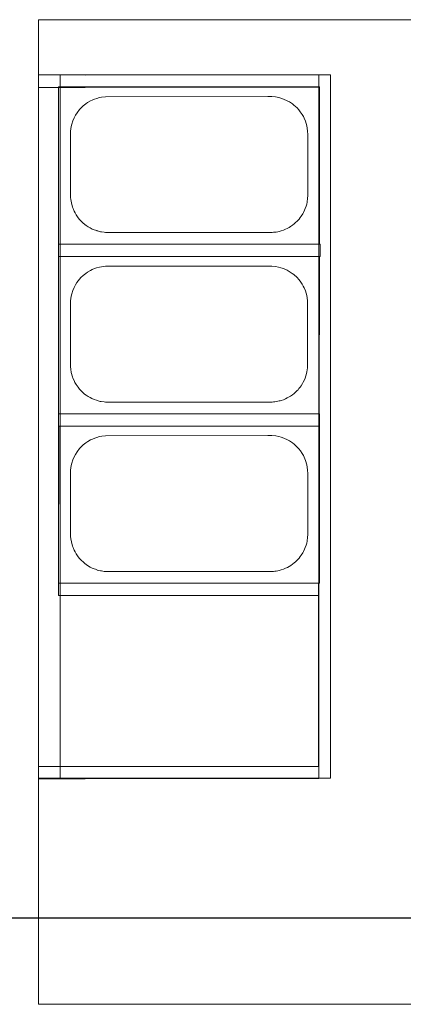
# Model space of a CAD drawing. Header units: millimetres. Extents: x 20872 to 297961, y -293704 to 213007.
# Tile 50 of 256: x 108206 to 108596, y -134888 to -133888. Entities that reach past the tile are written whole.
import ezdxf
from ezdxf.xclip import XClip

# ---------------------------------------------------------------- set-up
doc = ezdxf.new("R2010")
doc.units = ezdxf.units.MM
doc.header["$LTSCALE"] = 100
doc.header["$XCLIPFRAME"] = 2
doc.linetypes.add('ACAD_ISO10W100', pattern=[18, 12, -3, 0, -3])
for name, color, linetype in [('A--L$7--_stramien', 1, 'Continuous'), ('A--L73--_vaste keukenvoorzieningen', 8, 'Continuous'), ('A--T$1A-afwerking', 8, 'Continuous'), ('XREFS', 9, 'Continuous')]:
    doc.layers.add(name, color=color, linetype=linetype)

# ---------------------------------------------------------------- blocks, each defined once
blk = doc.blocks.new('catering')
at = {"layer": 'A--L73--_vaste keukenvoorzieningen', "lineweight": 5}
for points in [[(210468.644, 32280.468), (210438.644, 32280.468)], [(210438.644, 32280.468), (210438.644, 32279.35)], [(210468.644, 32280.468), (210438.644, 32280.468)], [(210438.644, 32280.468), (210438.644, 32260.468)], [(210438.643, 32279.092), (210438.644, 32279.346)], [(210438.644, 32279.35), (210444.579, 32279.35)], [(210438.644, 32279.346), (210438.644, 32265.048)], [(210439.087, 32279.346), (210438.644, 32279.346)], [(210438.644, 32279.346), (210439.589, 32279.345)], [(210439.087, 32265.048), (210439.087, 32279.346)], [(210439.589, 32279.34), (210444.339, 32279.346)], [(210439.589, 32279.345), (210439.589, 32279.34)], [(210444.339, 32279.346), (210444.339, 32265.062)], [(210444.579, 32279.346), (210444.339, 32279.346)], [(210444.339, 32279.346), (210444.339, 32279.097)], [(210444.579, 32279.35), (210444.579, 32265.062)], [(210444.579, 32265.062), (210444.579, 32279.346)], [(210439.589, 32279.091), (210438.643, 32279.092)], [(210438.644, 32268.771), (210438.644, 32279.092)], [(210438.644, 32279.092), (210439.053, 32279.092)], [(210438.644, 32268.771), (210438.644, 32279.092)], [(210438.644, 32279.092), (210439.053, 32279.092)], [(210439.053, 32279.092), (210439.053, 32268.771)], [(210439.053, 32279.092), (210439.053, 32268.771)], [(210444.339, 32279.097), (210439.589, 32279.091)], [(210439.051, 32275.66), (210439.051, 32275.909)], [(210439.051, 32275.909), (210439.619, 32275.909)], [(210439.619, 32275.909), (210439.619, 32275.909)], [(210439.619, 32275.909), (210444.369, 32275.909)], [(210444.369, 32275.909), (210444.369, 32275.66)], [(210439.619, 32275.66), (210439.051, 32275.66)], [(210444.369, 32275.66), (210439.619, 32275.66)], [(210439.049, 32272.215), (210439.049, 32272.465)], [(210439.049, 32272.465), (210439.604, 32272.465)], [(210439.604, 32272.465), (210439.604, 32272.464)], [(210439.604, 32272.464), (210444.354, 32272.464)], [(210444.354, 32272.464), (210444.354, 32272.215)], [(210439.604, 32272.215), (210439.049, 32272.215)], [(210444.354, 32272.215), (210439.604, 32272.215)], [(210439.052, 32268.771), (210439.052, 32269.023)], [(210439.052, 32269.023), (210439.582, 32269.023)], [(210439.582, 32269.023), (210439.582, 32269.02)], [(210439.582, 32269.02), (210444.332, 32269.02)], [(210444.332, 32269.02), (210444.332, 32268.771)], [(210438.644, 32265.302), (210438.644, 32268.771)], [(210438.644, 32265.302), (210438.644, 32268.771)], [(210439.582, 32268.771), (210439.052, 32268.771)], [(210439.053, 32268.771), (210439.117, 32268.771)], [(210439.053, 32268.771), (210439.117, 32268.771)], [(210439.117, 32268.771), (210444.332, 32268.771)], [(210439.117, 32268.771), (210444.332, 32268.771)], [(210444.332, 32268.771), (210439.582, 32268.771)], [(210444.332, 32268.771), (210444.332, 32265.302)], [(210444.332, 32268.771), (210444.332, 32265.302)], [(210438.644, 32265.048), (210438.644, 32265.302)], [(210438.644, 32265.302), (210439.59, 32265.302)], [(210439.053, 32265.302), (210438.644, 32265.302)], [(210439.053, 32265.302), (210438.644, 32265.302)], [(210439.117, 32265.302), (210439.053, 32265.302)], [(210439.117, 32265.302), (210439.053, 32265.302)], [(210444.332, 32265.302), (210439.117, 32265.302)], [(210444.332, 32265.302), (210439.117, 32265.302)], [(210439.59, 32265.297), (210444.339, 32265.307)], [(210439.59, 32265.302), (210439.59, 32265.297)], [(210444.339, 32265.307), (210444.34, 32265.058)], [(210444.579, 32265.062), (210438.644, 32265.062)], [(210438.644, 32265.062), (210438.644, 32260.468)], [(210438.644, 32265.048), (210439.087, 32265.048)], [(210439.59, 32265.048), (210438.644, 32265.048)], [(210444.34, 32265.058), (210439.59, 32265.048)], [(210444.339, 32265.062), (210444.579, 32265.062)], [(210438.644, 32260.468), (210468.644, 32260.468)], [(210438.644, 32260.468), (210468.644, 32260.468)]]:
    blk.add_lwpolyline(points, dxfattribs=at)
at = {"layer": 'A--L73--_vaste keukenvoorzieningen', "lineweight": 9}
for points in [[(210439.051, 32275.909), (210439.053, 32279.105)], [(210439.053, 32279.105), (210444.353, 32279.102)], [(210444.353, 32279.102), (210444.351, 32275.906)], [(210439.784, 32278.856), (210439.737, 32278.836)], [(210439.827, 32278.87), (210439.784, 32278.856)], [(210439.884, 32278.886), (210439.827, 32278.87)], [(210439.927, 32278.894), (210439.884, 32278.886)], [(210440.004, 32278.903), (210439.927, 32278.894)], [(210443.303, 32278.906), (210440.004, 32278.903)], [(210443.383, 32278.905), (210443.303, 32278.906)], [(210443.462, 32278.898), (210443.383, 32278.905)], [(210443.524, 32278.887), (210443.462, 32278.898)], [(210443.57, 32278.875), (210443.524, 32278.887)], [(210443.624, 32278.856), (210443.57, 32278.875)], [(210443.699, 32278.823), (210443.624, 32278.856)], [(210439.509, 32278.675), (210439.478, 32278.641)], [(210439.552, 32278.716), (210439.509, 32278.675)], [(210439.604, 32278.758), (210439.552, 32278.716)], [(210439.641, 32278.784), (210439.604, 32278.758)], [(210439.698, 32278.817), (210439.641, 32278.784)], [(210439.737, 32278.836), (210439.698, 32278.817)], [(210443.741, 32278.8), (210443.699, 32278.823)], [(210443.801, 32278.761), (210443.741, 32278.8)], [(210443.834, 32278.735), (210443.801, 32278.761)], [(210443.899, 32278.675), (210443.834, 32278.735)], [(210443.934, 32278.637), (210443.899, 32278.675)], [(210439.369, 32278.475), (210439.342, 32278.411)], [(210439.396, 32278.526), (210439.369, 32278.475)], [(210439.427, 32278.575), (210439.396, 32278.526)], [(210439.478, 32278.641), (210439.427, 32278.575)], [(210443.963, 32278.599), (210443.934, 32278.637)], [(210444.001, 32278.544), (210443.963, 32278.599)], [(210444.026, 32278.5), (210444.001, 32278.544)], [(210444.041, 32278.469), (210444.026, 32278.5)], [(210444.069, 32278.404), (210444.041, 32278.469)], [(210439.301, 32278.251), (210439.296, 32278.202)], [(210439.309, 32278.298), (210439.301, 32278.251)], [(210439.321, 32278.346), (210439.309, 32278.298)], [(210439.342, 32278.411), (210439.321, 32278.346)], [(210444.096, 32278.31), (210444.069, 32278.404)], [(210444.104, 32278.266), (210444.096, 32278.31)], [(210444.111, 32278.203), (210444.104, 32278.266)], [(210439.296, 32278.202), (210439.294, 32278.157)], [(210439.294, 32278.157), (210439.295, 32276.859)], [(210444.113, 32278.139), (210444.111, 32278.203)], [(210444.114, 32276.927), (210444.113, 32278.139)], [(210439.295, 32276.859), (210439.3, 32276.813)], [(210444.111, 32276.84), (210444.114, 32276.889)], [(210444.114, 32276.889), (210444.114, 32276.927)], [(210439.3, 32276.813), (210439.311, 32276.747)], [(210439.311, 32276.747), (210439.334, 32276.662)], [(210439.334, 32276.662), (210439.345, 32276.631)], [(210444.063, 32276.633), (210444.08, 32276.681)], [(210444.08, 32276.681), (210444.092, 32276.724)], [(210444.092, 32276.724), (210444.1, 32276.761)], [(210444.1, 32276.761), (210444.111, 32276.84)], [(210439.345, 32276.631), (210439.367, 32276.581)], [(210439.367, 32276.581), (210439.386, 32276.543)], [(210439.386, 32276.543), (210439.408, 32276.504)], [(210439.408, 32276.504), (210439.448, 32276.446)], [(210439.448, 32276.446), (210439.478, 32276.408)], [(210443.937, 32276.419), (210443.961, 32276.449)], [(210443.961, 32276.449), (210443.981, 32276.477)], [(210443.981, 32276.477), (210444.011, 32276.524)], [(210444.011, 32276.524), (210444.026, 32276.551)], [(210444.026, 32276.551), (210444.05, 32276.601)], [(210444.05, 32276.601), (210444.063, 32276.633)], [(210439.478, 32276.408), (210439.51, 32276.374)], [(210439.51, 32276.374), (210439.517, 32276.367)], [(210439.517, 32276.367), (210439.547, 32276.339)], [(210439.547, 32276.339), (210439.582, 32276.309)], [(210439.582, 32276.309), (210439.613, 32276.286)], [(210439.613, 32276.286), (210439.655, 32276.258)], [(210439.655, 32276.258), (210439.692, 32276.237)], [(210443.699, 32276.229), (210443.738, 32276.25)], [(210443.738, 32276.25), (210443.765, 32276.267)], [(210443.765, 32276.267), (210443.803, 32276.293)], [(210443.803, 32276.293), (210443.84, 32276.321)], [(210443.84, 32276.321), (210443.867, 32276.346)], [(210443.867, 32276.346), (210443.9, 32276.378)], [(210443.9, 32276.378), (210443.919, 32276.397)], [(210443.919, 32276.397), (210443.937, 32276.419)], [(210439.692, 32276.237), (210439.732, 32276.216)], [(210439.732, 32276.216), (210439.776, 32276.197)], [(210439.776, 32276.197), (210439.826, 32276.184)], [(210439.826, 32276.184), (210439.836, 32276.177)], [(210439.836, 32276.177), (210439.861, 32276.17)], [(210439.861, 32276.17), (210439.9, 32276.161)], [(210439.9, 32276.161), (210439.921, 32276.157)], [(210439.921, 32276.157), (210439.978, 32276.149)], [(210439.978, 32276.149), (210440.005, 32276.146)], [(210440.005, 32276.146), (210440.041, 32276.145)], [(210440.041, 32276.145), (210443.354, 32276.146)], [(210443.354, 32276.146), (210443.391, 32276.147)], [(210443.391, 32276.147), (210443.419, 32276.149)], [(210443.419, 32276.149), (210443.445, 32276.152)], [(210443.445, 32276.152), (210443.473, 32276.155)], [(210443.473, 32276.155), (210443.506, 32276.161)], [(210443.506, 32276.161), (210443.535, 32276.168)], [(210443.535, 32276.168), (210443.555, 32276.173)], [(210443.555, 32276.173), (210443.575, 32276.179)], [(210443.575, 32276.179), (210443.622, 32276.195)], [(210443.622, 32276.195), (210443.661, 32276.211)], [(210443.661, 32276.211), (210443.699, 32276.229)], [(210444.351, 32275.906), (210439.051, 32275.909)], [(210439.049, 32272.465), (210439.051, 32275.66)], [(210439.051, 32275.66), (210444.351, 32275.657)], [(210444.351, 32275.657), (210444.349, 32272.462)], [(210439.925, 32275.45), (210439.882, 32275.441)], [(210440.002, 32275.459), (210439.925, 32275.45)], [(210443.301, 32275.461), (210440.002, 32275.459)], [(210443.381, 32275.461), (210443.301, 32275.461)], [(210443.46, 32275.453), (210443.381, 32275.461)], [(210443.522, 32275.442), (210443.46, 32275.453)], [(210439.55, 32275.271), (210439.507, 32275.231)], [(210439.602, 32275.313), (210439.55, 32275.271)], [(210439.64, 32275.339), (210439.602, 32275.313)], [(210439.697, 32275.372), (210439.64, 32275.339)], [(210439.735, 32275.391), (210439.697, 32275.372)], [(210439.782, 32275.411), (210439.735, 32275.391)], [(210439.825, 32275.426), (210439.782, 32275.411)], [(210439.882, 32275.441), (210439.825, 32275.426)], [(210443.568, 32275.43), (210443.522, 32275.442)], [(210443.622, 32275.411), (210443.568, 32275.43)], [(210443.697, 32275.378), (210443.622, 32275.411)], [(210443.739, 32275.355), (210443.697, 32275.378)], [(210443.799, 32275.316), (210443.739, 32275.355)], [(210443.832, 32275.291), (210443.799, 32275.316)], [(210443.897, 32275.23), (210443.832, 32275.291)], [(210439.394, 32275.081), (210439.367, 32275.03)], [(210439.425, 32275.13), (210439.394, 32275.081)], [(210439.476, 32275.197), (210439.425, 32275.13)], [(210439.507, 32275.231), (210439.476, 32275.197)], [(210443.932, 32275.192), (210443.897, 32275.23)], [(210443.962, 32275.155), (210443.932, 32275.192)], [(210443.999, 32275.099), (210443.962, 32275.155)], [(210444.024, 32275.056), (210443.999, 32275.099)], [(210444.039, 32275.025), (210444.024, 32275.056)], [(210439.307, 32274.854), (210439.299, 32274.807)], [(210439.319, 32274.901), (210439.307, 32274.854)], [(210439.34, 32274.966), (210439.319, 32274.901)], [(210439.367, 32275.03), (210439.34, 32274.966)], [(210444.067, 32274.959), (210444.039, 32275.025)], [(210444.094, 32274.865), (210444.067, 32274.959)], [(210444.102, 32274.821), (210444.094, 32274.865)], [(210439.294, 32274.757), (210439.292, 32274.713)], [(210439.292, 32274.713), (210439.293, 32273.414)], [(210439.299, 32274.807), (210439.294, 32274.757)], [(210444.109, 32274.759), (210444.102, 32274.821)], [(210444.112, 32274.694), (210444.109, 32274.759)], [(210444.112, 32273.483), (210444.112, 32274.694)], [(210444.112, 32273.445), (210444.112, 32273.483)], [(210439.293, 32273.414), (210439.298, 32273.368)], [(210439.298, 32273.368), (210439.309, 32273.302)], [(210439.309, 32273.302), (210439.332, 32273.217)], [(210444.078, 32273.236), (210444.09, 32273.279)], [(210444.09, 32273.279), (210444.098, 32273.316)], [(210444.098, 32273.316), (210444.109, 32273.396)], [(210444.109, 32273.396), (210444.112, 32273.445)], [(210439.332, 32273.217), (210439.343, 32273.186)], [(210439.343, 32273.186), (210439.365, 32273.136)], [(210439.365, 32273.136), (210439.384, 32273.098)], [(210439.384, 32273.098), (210439.406, 32273.059)], [(210439.406, 32273.059), (210439.447, 32273.001)], [(210443.979, 32273.032), (210444.009, 32273.079)], [(210444.009, 32273.079), (210444.024, 32273.107)], [(210444.024, 32273.107), (210444.048, 32273.156)], [(210444.048, 32273.156), (210444.061, 32273.188)], [(210444.061, 32273.188), (210444.078, 32273.236)], [(210439.447, 32273.001), (210439.477, 32272.964)], [(210439.477, 32272.964), (210439.508, 32272.929)], [(210439.508, 32272.929), (210439.515, 32272.923)], [(210439.515, 32272.923), (210439.545, 32272.894)], [(210439.545, 32272.894), (210439.58, 32272.864)], [(210439.58, 32272.864), (210439.611, 32272.841)], [(210443.764, 32272.822), (210443.801, 32272.848)], [(210443.801, 32272.848), (210443.838, 32272.877)], [(210443.838, 32272.877), (210443.865, 32272.901)], [(210443.865, 32272.901), (210443.898, 32272.933)], [(210443.898, 32272.933), (210443.917, 32272.953)], [(210443.917, 32272.953), (210443.935, 32272.974)], [(210443.935, 32272.974), (210443.959, 32273.004)], [(210443.959, 32273.004), (210443.979, 32273.032)], [(210439.611, 32272.841), (210439.654, 32272.813)], [(210439.654, 32272.813), (210439.69, 32272.792)], [(210439.69, 32272.792), (210439.73, 32272.772)], [(210439.73, 32272.772), (210439.774, 32272.753)], [(210439.774, 32272.753), (210439.824, 32272.739)], [(210439.824, 32272.739), (210439.834, 32272.732)], [(210439.834, 32272.732), (210439.859, 32272.725)], [(210439.859, 32272.725), (210439.898, 32272.716)], [(210439.898, 32272.716), (210439.919, 32272.712)], [(210439.919, 32272.712), (210439.976, 32272.704)], [(210439.976, 32272.704), (210440.004, 32272.702)], [(210440.004, 32272.702), (210440.039, 32272.7)], [(210440.039, 32272.7), (210443.352, 32272.701)], [(210443.352, 32272.701), (210443.389, 32272.702)], [(210443.389, 32272.702), (210443.418, 32272.704)], [(210443.418, 32272.704), (210443.443, 32272.707)], [(210443.443, 32272.707), (210443.471, 32272.711)], [(210443.471, 32272.711), (210443.504, 32272.717)], [(210443.504, 32272.717), (210443.533, 32272.723)], [(210443.533, 32272.723), (210443.553, 32272.728)], [(210443.553, 32272.728), (210443.573, 32272.734)], [(210443.573, 32272.734), (210443.62, 32272.75)], [(210443.62, 32272.75), (210443.659, 32272.766)], [(210443.659, 32272.766), (210443.697, 32272.784)], [(210443.697, 32272.784), (210443.736, 32272.805)], [(210443.736, 32272.805), (210443.764, 32272.822)], [(210444.349, 32272.462), (210439.049, 32272.465)], [(210439.052, 32269.023), (210439.054, 32272.218)], [(210439.054, 32272.218), (210444.354, 32272.215)], [(210444.354, 32272.215), (210444.352, 32269.02)], [(210439.605, 32271.871), (210439.553, 32271.83)], [(210439.643, 32271.897), (210439.605, 32271.871)], [(210439.7, 32271.931), (210439.643, 32271.897)], [(210439.738, 32271.95), (210439.7, 32271.931)], [(210439.785, 32271.969), (210439.738, 32271.95)], [(210439.828, 32271.984), (210439.785, 32271.969)], [(210439.885, 32271.999), (210439.828, 32271.984)], [(210439.928, 32272.008), (210439.885, 32271.999)], [(210440.005, 32272.017), (210439.928, 32272.008)], [(210443.304, 32272.02), (210440.005, 32272.017)], [(210443.384, 32272.019), (210443.304, 32272.02)], [(210443.463, 32272.012), (210443.384, 32272.019)], [(210443.525, 32272), (210443.463, 32272.012)], [(210443.571, 32271.988), (210443.525, 32272)], [(210443.625, 32271.97), (210443.571, 32271.988)], [(210443.7, 32271.937), (210443.625, 32271.97)], [(210443.742, 32271.913), (210443.7, 32271.937)], [(210443.802, 32271.874), (210443.742, 32271.913)], [(210443.835, 32271.849), (210443.802, 32271.874)], [(210443.9, 32271.788), (210443.835, 32271.849)], [(210439.428, 32271.688), (210439.397, 32271.639)], [(210439.479, 32271.755), (210439.428, 32271.688)], [(210439.51, 32271.789), (210439.479, 32271.755)], [(210439.553, 32271.83), (210439.51, 32271.789)], [(210443.935, 32271.75), (210443.9, 32271.788)], [(210443.965, 32271.713), (210443.935, 32271.75)], [(210444.002, 32271.658), (210443.965, 32271.713)], [(210444.027, 32271.614), (210444.002, 32271.658)], [(210439.322, 32271.46), (210439.31, 32271.412)], [(210439.343, 32271.525), (210439.322, 32271.46)], [(210439.37, 32271.589), (210439.343, 32271.525)], [(210439.397, 32271.639), (210439.37, 32271.589)], [(210444.042, 32271.583), (210444.027, 32271.614)], [(210444.07, 32271.517), (210444.042, 32271.583)], [(210444.097, 32271.423), (210444.07, 32271.517)], [(210439.297, 32271.315), (210439.295, 32271.271)], [(210439.295, 32271.271), (210439.296, 32269.973)], [(210439.302, 32271.365), (210439.297, 32271.315)], [(210439.31, 32271.412), (210439.302, 32271.365)], [(210444.105, 32271.379), (210444.097, 32271.423)], [(210444.112, 32271.317), (210444.105, 32271.379)], [(210444.115, 32271.253), (210444.112, 32271.317)], [(210444.115, 32270.041), (210444.115, 32271.253)], [(210439.296, 32269.973), (210439.301, 32269.926)], [(210439.301, 32269.926), (210439.312, 32269.86)], [(210439.312, 32269.86), (210439.335, 32269.776)], [(210444.093, 32269.837), (210444.101, 32269.874)], [(210444.101, 32269.874), (210444.112, 32269.954)], [(210444.112, 32269.954), (210444.115, 32270.003)], [(210444.115, 32270.003), (210444.115, 32270.041)], [(210439.335, 32269.776), (210439.346, 32269.744)], [(210439.346, 32269.744), (210439.368, 32269.694)], [(210439.368, 32269.694), (210439.387, 32269.656)], [(210439.387, 32269.656), (210439.409, 32269.617)], [(210444.012, 32269.637), (210444.027, 32269.665)], [(210444.027, 32269.665), (210444.051, 32269.715)], [(210444.051, 32269.715), (210444.064, 32269.747)], [(210444.064, 32269.747), (210444.081, 32269.795)], [(210444.081, 32269.795), (210444.093, 32269.837)], [(210439.409, 32269.617), (210439.45, 32269.559)], [(210439.45, 32269.559), (210439.48, 32269.522)], [(210439.48, 32269.522), (210439.511, 32269.488)], [(210439.511, 32269.488), (210439.518, 32269.481)], [(210439.518, 32269.481), (210439.548, 32269.453)], [(210439.548, 32269.453), (210439.583, 32269.423)], [(210443.841, 32269.435), (210443.868, 32269.459)], [(210443.868, 32269.459), (210443.902, 32269.491)], [(210443.902, 32269.491), (210443.92, 32269.511)], [(210443.92, 32269.511), (210443.938, 32269.533)], [(210443.938, 32269.533), (210443.962, 32269.562)], [(210443.962, 32269.562), (210443.982, 32269.59)], [(210443.982, 32269.59), (210444.012, 32269.637)], [(210439.583, 32269.423), (210439.614, 32269.399)], [(210439.614, 32269.399), (210439.657, 32269.371)], [(210439.657, 32269.371), (210439.693, 32269.35)], [(210439.693, 32269.35), (210439.733, 32269.33)], [(210439.733, 32269.33), (210439.777, 32269.311)], [(210439.777, 32269.311), (210439.827, 32269.298)], [(210439.827, 32269.298), (210439.837, 32269.29)], [(210439.837, 32269.29), (210439.862, 32269.283)], [(210439.862, 32269.283), (210439.901, 32269.274)], [(210439.901, 32269.274), (210439.922, 32269.27)], [(210439.922, 32269.27), (210439.979, 32269.262)], [(210439.979, 32269.262), (210440.007, 32269.26)], [(210440.007, 32269.26), (210440.042, 32269.259)], [(210440.042, 32269.259), (210443.355, 32269.26)], [(210443.355, 32269.26), (210443.392, 32269.261)], [(210443.392, 32269.261), (210443.421, 32269.262)], [(210443.421, 32269.262), (210443.446, 32269.265)], [(210443.446, 32269.265), (210443.474, 32269.269)], [(210443.474, 32269.269), (210443.507, 32269.275)], [(210443.507, 32269.275), (210443.536, 32269.281)], [(210443.536, 32269.281), (210443.556, 32269.287)], [(210443.556, 32269.287), (210443.576, 32269.292)], [(210443.576, 32269.292), (210443.623, 32269.308)], [(210443.623, 32269.308), (210443.662, 32269.325)], [(210443.662, 32269.325), (210443.7, 32269.343)], [(210443.7, 32269.343), (210443.739, 32269.364)], [(210443.739, 32269.364), (210443.767, 32269.381)], [(210443.767, 32269.381), (210443.804, 32269.407)], [(210443.804, 32269.407), (210443.841, 32269.435)], [(210444.352, 32269.02), (210439.052, 32269.023)]]:
    blk.add_lwpolyline(points, dxfattribs=at)
blk = doc.blocks.new('stramienlijnen_1')
at = {"layer": 'A--L$7--_stramien', "color": 1, "linetype": 'ACAD_ISO10W100', "lineweight": -3}
blk.add_line((57184.48, 15200), (138184.48, 15200), dxfattribs=at)
blk = doc.blocks.new('2016-02-04 100 begane grond bestaand')
at = {"layer": 'A--L$7--_stramien'}
blk.add_blockref('stramienlijnen_1', (0, 0), dxfattribs=at)
at = {"layer": 'A--T$1A-afwerking', "xscale": 49.99992073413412, "yscale": 49.99992073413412, "zscale": 49.99992073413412}
blk.add_blockref('catering', (-10413689, -1597908.57), dxfattribs=at)

msp = doc.modelspace()

# ---------------------------------------------------------------- block references
at = {"layer": 'XREFS'}
ref = msp.add_blockref('2016-02-04 100 begane grond bestaand', (-1, -150000.38), dxfattribs=at)
XClip(ref).set_block_clipping_path([(116767.0762143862, 29769.3836009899), (164491.5066313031, 13442.9004429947), (179861.076214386, 13442.9004429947), (179861.076214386, -11696.8579780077), (20873.0762143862, -11696.8579780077), (20873.0762143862, 82263.1420219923), (116767.0762143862, 82263.1420219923)])

doc.saveas('drawing.dxf')
